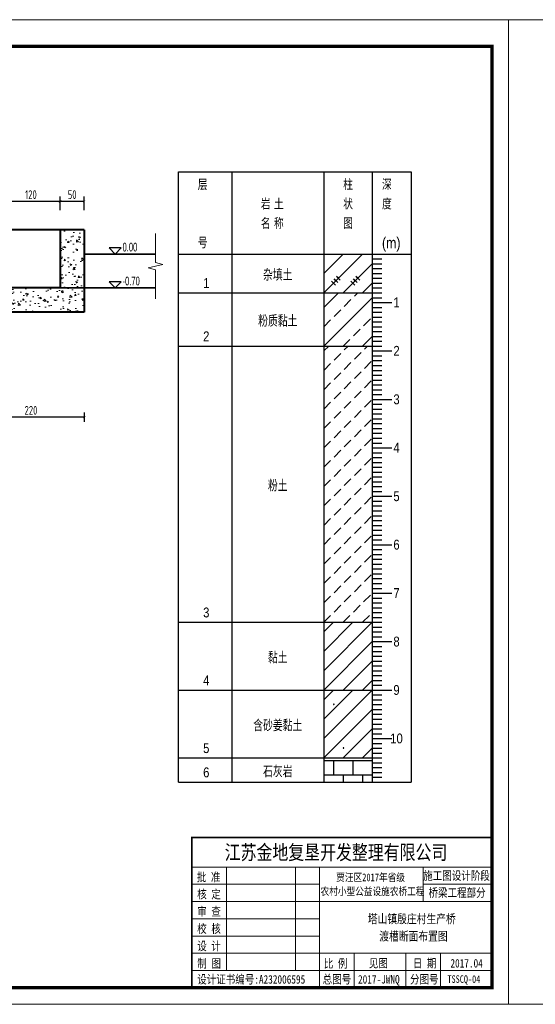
# Model space of a CAD drawing. Header units: inches. Extents: x 97745 to 142261, y 62673 to 100665.
# Tile 137 of 148: x 138379 to 139443, y 89655 to 91688. Entities that reach past the tile are written whole.
import ezdxf
from ezdxf.enums import TextEntityAlignment as Align

# ---------------------------------------------------------------- set-up
doc = ezdxf.new("R2010")
doc.units = ezdxf.units.IN
doc.header["$MEASUREMENT"] = 0
doc.layers.get('0').update_dxf_attribs({"lineweight": 15})
for name, color, linetype, lineweight in [('00、4细实线', 4, 'Continuous', 18), ('0粗实线', 1, 'Continuous', 35), ('BM1', 7, 'Continuous', 15), ('文字', 7, 'Continuous', 20), ('轮廓线', 1, 'Continuous', 40)]:
    doc.layers.add(name, color=color, linetype=linetype, lineweight=lineweight)
for name, color, linetype in [('1', 7, 'Continuous'), ('3', 7, 'Continuous'), ('6', 7, 'Continuous'), ('断面标高标注', 3, 'Continuous')]:
    doc.layers.add(name, color=color, linetype=linetype)
doc.styles.add('03、he-e', font='hztxt_e.shx', dxfattribs={"width": 0.65, "bigfont": 'hztxt.shx'})
doc.styles.add('HZTXT', font='tssdeng.shx', dxfattribs={"width": 0.75, "bigfont": 'hztxt.shx'})
doc.styles.add('图框', font='SIMFANG.TTF', dxfattribs={"width": 0.8, "height": 4})
doc.styles.add('楷体', font='hztxt_e.shx', dxfattribs={"width": 0.7, "bigfont": 'hztxt.shx'})
doc.dimstyles.new('3', dxfattribs={"dimtxt": 25, "dimasz": 12, "dimexe": 10, "dimexo": 30, "dimgap": 5, "dimtad": 1, "dimdec": 0, "dimzin": 0, "dimdsep": 46, "dimtxsty": 'HZTXT', "dimblk": 'ARCHTICK', "dimcen": 0, "dimclrt": 7, "dimazin": 2, "dimtfac": 1, "dimtdec": 0, "dimtix": 1, "dimtmove": 2, "dimatfit": 3, "dimfxl": 250, "dimtolj": 1, "dimtzin": 0, "dimarcsym": 0})

# ---------------------------------------------------------------- blocks, each defined once
blk = doc.blocks.new('_ArchTick')
at = {"color": 0, "linetype": 'ByBlock', "const_width": 0.15}
blk.add_lwpolyline([(-0.5, -0.5), (0.5, 0.5)], dxfattribs=at)
blk = doc.blocks.new('*D1498')
at = {"color": 0, "lineweight": -2}
for p, q in [((138291.9, 90876.9), (138291.9, 90857.3)), ((138511.9, 90867.3), (138291.9, 90867.3)), ((138511.9, 90876.9), (138511.9, 90857.3))]:
    blk.add_line(p, q, dxfattribs=at)
at = {"color": 0, "lineweight": -2, "xscale": 5, "yscale": 5, "zscale": 5, "rotation": 180}
blk.add_blockref('_ArchTick', (138291.9, 90867.3), dxfattribs=at)
at = {"color": 0, "lineweight": -2, "xscale": 5, "yscale": 5, "zscale": 5}
blk.add_blockref('_ArchTick', (138511.9, 90867.3), dxfattribs=at)
at = {"color": 7, "insert": (138401.9, 90881.3), "char_height": 18, "attachment_point": 5, "style": 'HZTXT'}
blk.add_mtext('\\A1;220', dxfattribs=at)
blk = doc.blocks.new('*D1672')
at = {"color": 0, "lineweight": -2}
for p, q in [((138461.9, 91294.8), (138461.9, 91322.6)), ((138511.9, 91294.8), (138511.9, 91322.6)), ((138511.9, 91312.6), (138461.9, 91312.6))]:
    blk.add_line(p, q, dxfattribs=at)
at = {"color": 0, "lineweight": -2, "xscale": 5, "yscale": 5, "zscale": 5, "rotation": 180}
blk.add_blockref('_ArchTick', (138461.9, 91312.6), dxfattribs=at)
at = {"color": 0, "lineweight": -2, "xscale": 5, "yscale": 5, "zscale": 5}
blk.add_blockref('_ArchTick', (138511.9, 91312.6), dxfattribs=at)
at = {"color": 7, "insert": (138486.9, 91326.6), "char_height": 18, "attachment_point": 5, "style": 'HZTXT'}
blk.add_mtext('\\A1;50', dxfattribs=at)
blk = doc.blocks.new('*D1673')
at = {"color": 0, "lineweight": -2}
for p, q in [((138341.9, 91294.8), (138341.9, 91322.6)), ((138461.9, 91294.8), (138461.9, 91322.6)), ((138461.9, 91312.6), (138341.9, 91312.6))]:
    blk.add_line(p, q, dxfattribs=at)
at = {"color": 0, "lineweight": -2, "xscale": 5, "yscale": 5, "zscale": 5, "rotation": 180}
blk.add_blockref('_ArchTick', (138341.9, 91312.6), dxfattribs=at)
at = {"color": 0, "lineweight": -2, "xscale": 5, "yscale": 5, "zscale": 5}
blk.add_blockref('_ArchTick', (138461.9, 91312.6), dxfattribs=at)
at = {"color": 7, "insert": (138401.9, 91326.6), "char_height": 18, "attachment_point": 5, "style": 'HZTXT'}
blk.add_mtext('\\A1;120', dxfattribs=at)
blk = doc.blocks.new('SJ')
for p, q in [((0.2, 0.4), (0.1, 0.4)), ((0.1, 0.4), (0.1, 0.4)), ((0.1, 0.4), (0.1, 0.4)), ((0.1, 0.4), (0.2, 0.3)), ((0.3, 0.7), (0.2, 0.6)), ((0.2, 0.6), (0.3, 0.5)), ((0.3, 0.5), (0.2, 0.5)), ((0.2, 0.5), (0.2, 0.4)), ((0.2, 0.4), (0.2, 0.4)), ((0.2, 0.3), (0.2, 0.2)), ((0.2, 0.2), (0.2, 0.2)), ((0.2, 0.2), (0.3, 0.2)), ((0.4, 0.8), (0.3, 0.8)), ((0.3, 0.8), (0.3, 0.7)), ((0.3, 0.7), (0.3, 0.7)), ((0.3, 0.7), (0.3, 0.7)), ((0.3, 0.5), (0.3, 0.6)), ((0.3, 0.6), (0.3, 0.5)), ((0.3, 0.5), (0.3, 0.5)), ((0.3, 0.5), (0.3, 0.5)), ((0.3, 0.5), (0.3, 0.5)), ((0.3, 0.2), (0.4, 0.2)), ((0.5, 0.8), (0.4, 0.9)), ((0.4, 0.9), (0.4, 0.8)), ((0.4, 0.8), (0.4, 0.8)), ((0.5, 0.7), (0.4, 0.8)), ((0.4, 0.8), (0.4, 0.8)), ((0.4, 0.8), (0.4, 0.8)), ((0.4, 0.8), (0.5, 0.8)), ((0.4, 0.2), (0.4, 0.2)), ((0.4, 0.2), (0.4, 0.2)), ((0.4, 0.2), (0.5, 0.2)), ((0.6, 0.7), (0.5, 0.7)), ((0.5, 0.2), (0.5, 0.3)), ((0.5, 0.3), (0.6, 0.3)), ((0.5, 0.2), (0.5, 0.2)), ((0.7, 0.7), (0.6, 0.7)), ((0.6, 0.7), (0.6, 0.7)), ((0.6, 0.5), (0.6, 0.6)), ((0.6, 0.6), (0.7, 0.6)), ((0.7, 0.5), (0.6, 0.5)), ((0.6, 0.3), (0.6, 0.3)), ((0.6, 0.3), (0.7, 0.2)), ((0.8, 0.8), (0.7, 0.7)), ((0.7, 0.6), (0.8, 0.7)), ((0.7, 0.7), (0.7, 0.7)), ((0.8, 0.4), (0.7, 0.5)), ((0.7, 0.5), (0.7, 0.5)), ((0.7, 0.5), (0.7, 0.5)), ((0.7, 0.2), (0.7, 0.3)), ((0.7, 0.3), (0.8, 0.3)), ((0.9, 0.7), (0.8, 0.8)), ((0.8, 0.7), (0.9, 0.7)), ((0.8, 0.3), (0.8, 0.4))]:
    blk.add_line(p, q)

msp = doc.modelspace()

# ---------------------------------------------------------------- hatches: boundary and pattern name
at = {"layer": 'BM1'}
h = msp.add_hatch(dxfattribs=at)
h.set_pattern_fill('AR-CONC', color=4, scale=5, style=0)
h.set_pattern_definition([(130, (272530.676, -3426.823), (-35.863009, -3.137607), [3.75, -41.25]), (185, (272530.676, -3426.823), (6.937567, 37.609607), [3, -33]), (79.5486, (272527.687, -3427.085), (-28.925469, 34.471977), [3.1870095, -35.057106]), (133.8158, (272530.676, -3416.823), (-53.362052, -8.275951), [5.625, -61.875]), (83.3644, (272526.23, -3417.513), (-46.733135, 48.705894), [4.780514, -52.58565]), (188.8158, (272530.676, -3416.823), (-46.733097, 48.70593), [4.5, -49.5]), (159, (272525.676, -3419.323), (-29.8453526, -20.1309445), [3.75, -41.25]), (214, (272525.676, -3419.323), (-12.165767, 36.257502), [3, -33]), (108.5486, (272523.19, -3421), (-42.0111314, 16.126525), [3.1870095, -35.057106]), (142.5, (272530.676, -3426.823), (-0.6079928, 16.6446927), [0, -32.6, 0, -33.5, 0, -33.125]), (172.5, (272530.676, -3426.823), (-13.1534769, 19.7205856), [0, -19.1, 0, -31.85, 0, -12.625]), (212.5, (272541.826, -3426.823), (-26.6911218, -1.1277436), [0, -12.5, 0, -39, 0, -51.75]), (222.5, (272546.826, -3426.823), (-29.1593085, 5.005249), [0, -16.25, 0, -25.9, 0, -36.75])])
h.paths.add_polyline_path([(138291.947, 91083.92), (138291.947, 91133.92), (138291.947, 91157.92), (138341.947, 91157.92), (138341.947, 91133.92), (138461.947, 91133.92), (138461.947, 91253.92), (138511.947, 91253.92), (138511.947, 91133.92), (138511.947, 91083.92)])
h.paths.add_polyline_path([(138341.947, 91253.92), (138341.947, 91229.92), (138291.947, 91229.92), (138291.947, 91253.92)], flags=17)

# ---------------------------------------------------------------- linework, layer by layer
at = {"layer": '00、4细实线'}
msp.add_lwpolyline([(138659.052, 91111.42), (138659.052, 91171.42), (138644.052, 91175.17), (138674.052, 91182.67), (138659.052, 91186.42), (138659.052, 91246.42)], dxfattribs=at)
at = {"layer": '0粗实线', "ltscale": 0.5}
for p, q in [((138511.947, 91203.92), (138659.052, 91203.92)), ((138441.947, 91133.92), (138461.947, 91133.92)), ((138446.947, 91133.92), (138659.052, 91133.92))]:
    msp.add_line(p, q, dxfattribs=at)
at = {"layer": '1'}
for p, q in [((138706.212, 90113.92), (138706.212, 91373.92)), ((138706.212, 91373.92), (138816.212, 91373.92)), ((138816.212, 91373.92), (138816.212, 90113.92)), ((138816.212, 91373.92), (138816.212, 90113.92)), ((138816.212, 91373.92), (139186.212, 91373.92)), ((139006.212, 91373.92), (139006.212, 90113.92)), ((139106.212, 91373.92), (139106.212, 90113.92)), ((139186.212, 91373.92), (139186.212, 90113.92)), ((138706.212, 91203.92), (138816.212, 91203.92)), ((138816.212, 91203.92), (139186.212, 91203.92))]:
    msp.add_line(p, q, dxfattribs=at)
at = {"layer": '3'}
for p, q in [((139106.212, 91203.92), (139126.212, 91203.92)), ((139106.212, 91193.92), (139126.212, 91193.92)), ((139106.212, 91183.92), (139126.212, 91183.92)), ((139106.212, 91173.92), (139126.212, 91173.92)), ((139106.212, 91163.92), (139126.212, 91163.92)), ((139106.212, 91153.92), (139126.212, 91153.92)), ((139106.212, 91143.92), (139126.212, 91143.92)), ((139106.212, 91133.92), (139126.212, 91133.92)), ((139106.212, 91123.92), (139126.212, 91123.92)), ((139106.212, 91113.92), (139126.212, 91113.92)), ((139106.212, 91103.92), (139126.212, 91103.92)), ((139106.212, 91103.92), (139146.212, 91103.92)), ((139106.212, 91093.92), (139126.212, 91093.92)), ((139106.212, 91083.92), (139126.212, 91083.92)), ((139106.212, 91073.92), (139126.212, 91073.92)), ((139106.212, 91063.92), (139126.212, 91063.92)), ((139106.212, 91053.92), (139126.212, 91053.92)), ((139106.212, 91043.92), (139126.212, 91043.92)), ((139106.212, 91033.92), (139126.212, 91033.92)), ((139106.212, 91023.92), (139126.212, 91023.92)), ((139106.212, 91013.92), (139126.212, 91013.92)), ((139106.212, 91003.92), (139126.212, 91003.92)), ((139106.212, 91003.92), (139146.212, 91003.92)), ((139106.212, 90993.92), (139126.212, 90993.92)), ((139106.212, 90983.92), (139126.212, 90983.92)), ((139106.212, 90973.92), (139126.212, 90973.92)), ((139106.212, 90963.92), (139126.212, 90963.92)), ((139106.212, 90953.92), (139126.212, 90953.92)), ((139106.212, 90943.92), (139126.212, 90943.92)), ((139106.212, 90933.92), (139126.212, 90933.92)), ((139106.212, 90923.92), (139126.212, 90923.92)), ((139106.212, 90913.92), (139126.212, 90913.92)), ((139106.212, 90903.92), (139126.212, 90903.92)), ((139106.212, 90903.92), (139146.212, 90903.92)), ((139106.212, 90893.92), (139126.212, 90893.92)), ((139106.212, 90883.92), (139126.212, 90883.92)), ((139106.212, 90873.92), (139126.212, 90873.92)), ((139106.212, 90863.92), (139126.212, 90863.92)), ((139106.212, 90853.92), (139126.212, 90853.92)), ((139106.212, 90843.92), (139126.212, 90843.92)), ((139106.212, 90833.92), (139126.212, 90833.92)), ((139106.212, 90823.92), (139126.212, 90823.92)), ((139106.212, 90813.92), (139126.212, 90813.92)), ((139106.212, 90803.92), (139126.212, 90803.92)), ((139106.212, 90803.92), (139146.212, 90803.92)), ((139106.212, 90793.92), (139126.212, 90793.92)), ((139106.212, 90783.92), (139126.212, 90783.92)), ((139106.212, 90773.92), (139126.212, 90773.92)), ((139106.212, 90763.92), (139126.212, 90763.92)), ((139106.212, 90753.92), (139126.212, 90753.92)), ((139106.212, 90743.92), (139126.212, 90743.92)), ((139106.212, 90733.92), (139126.212, 90733.92)), ((139106.212, 90723.92), (139126.212, 90723.92)), ((139106.212, 90713.92), (139126.212, 90713.92)), ((139106.212, 90703.92), (139126.212, 90703.92)), ((139106.212, 90703.92), (139146.212, 90703.92)), ((139106.212, 90693.92), (139126.212, 90693.92)), ((139106.212, 90683.92), (139126.212, 90683.92)), ((139106.212, 90673.92), (139126.212, 90673.92)), ((139106.212, 90663.92), (139126.212, 90663.92)), ((139106.212, 90653.92), (139126.212, 90653.92)), ((139106.212, 90643.92), (139126.212, 90643.92)), ((139106.212, 90633.92), (139126.212, 90633.92)), ((139106.212, 90623.92), (139126.212, 90623.92)), ((139106.212, 90613.92), (139126.212, 90613.92)), ((139106.212, 90603.92), (139126.212, 90603.92)), ((139106.212, 90603.92), (139146.212, 90603.92)), ((139106.212, 90593.92), (139126.212, 90593.92)), ((139106.212, 90583.92), (139126.212, 90583.92)), ((139106.212, 90573.92), (139126.212, 90573.92)), ((139106.212, 90563.92), (139126.212, 90563.92)), ((139106.212, 90553.92), (139126.212, 90553.92)), ((139106.212, 90543.92), (139126.212, 90543.92)), ((139106.212, 90533.92), (139126.212, 90533.92)), ((139106.212, 90523.92), (139126.212, 90523.92)), ((139106.212, 90513.92), (139126.212, 90513.92)), ((139106.212, 90503.92), (139126.212, 90503.92)), ((139106.212, 90503.92), (139146.212, 90503.92)), ((139106.212, 90493.92), (139126.212, 90493.92)), ((139106.212, 90483.92), (139126.212, 90483.92)), ((139106.212, 90473.92), (139126.212, 90473.92)), ((139106.212, 90463.92), (139126.212, 90463.92)), ((139106.212, 90453.92), (139126.212, 90453.92)), ((139106.212, 90443.92), (139126.212, 90443.92)), ((139106.212, 90433.92), (139126.212, 90433.92)), ((139106.212, 90423.92), (139126.212, 90423.92)), ((139106.212, 90413.92), (139126.212, 90413.92)), ((139106.212, 90403.92), (139126.212, 90403.92)), ((139106.212, 90403.92), (139146.212, 90403.92)), ((139106.212, 90393.92), (139126.212, 90393.92)), ((139106.212, 90383.92), (139126.212, 90383.92)), ((139106.212, 90373.92), (139126.212, 90373.92)), ((139106.212, 90363.92), (139126.212, 90363.92)), ((139106.212, 90353.92), (139126.212, 90353.92)), ((139106.212, 90343.92), (139126.212, 90343.92)), ((139106.212, 90333.92), (139126.212, 90333.92)), ((139106.212, 90323.92), (139126.212, 90323.92)), ((139106.212, 90313.92), (139126.212, 90313.92)), ((139106.212, 90303.92), (139126.212, 90303.92)), ((139106.212, 90303.92), (139146.212, 90303.92)), ((139106.212, 90293.92), (139126.212, 90293.92)), ((139106.212, 90283.92), (139126.212, 90283.92)), ((139106.212, 90273.92), (139126.212, 90273.92)), ((139106.212, 90263.92), (139126.212, 90263.92)), ((139106.212, 90253.92), (139126.212, 90253.92)), ((139106.212, 90243.92), (139126.212, 90243.92)), ((139106.212, 90233.92), (139126.212, 90233.92)), ((139106.212, 90223.92), (139126.212, 90223.92)), ((139106.212, 90213.92), (139126.212, 90213.92)), ((139106.212, 90203.92), (139126.212, 90203.92)), ((139106.212, 90203.92), (139146.212, 90203.92)), ((139106.212, 90193.92), (139126.212, 90193.92)), ((139106.212, 90183.92), (139126.212, 90183.92)), ((139106.212, 90173.92), (139126.212, 90173.92)), ((139106.212, 90163.92), (139126.212, 90163.92)), ((139106.212, 90153.92), (139126.212, 90153.92)), ((139106.212, 90143.92), (139126.212, 90143.92)), ((139106.212, 90133.92), (139126.212, 90133.92)), ((139106.212, 90123.92), (139126.212, 90123.92)), ((139106.212, 90113.92), (139126.212, 90113.92))]:
    msp.add_line(p, q, dxfattribs=at)
at = {"layer": '6'}
for p, q in [((139006.212, 91123.92), (139086.212, 91203.92)), ((139006.212, 91163.92), (139046.212, 91203.92)), ((139006.212, 91203.92), (139006.212, 91203.92)), ((139046.212, 91123.92), (139106.212, 91183.92)), ((139031.212, 91148.92), (139027.212, 91152.92)), ((139027.212, 91152.92), (139035.212, 91144.92)), ((139036.212, 91153.92), (139032.212, 91157.92)), ((139032.212, 91157.92), (139040.212, 91149.92)), ((139071.212, 91148.92), (139067.212, 91152.92)), ((139067.212, 91152.92), (139075.212, 91144.92)), ((139076.212, 91153.92), (139072.212, 91157.92)), ((139072.212, 91157.92), (139080.212, 91149.92)), ((139026.212, 91143.92), (139022.212, 91147.92)), ((139022.212, 91147.92), (139030.212, 91139.92)), ((139066.212, 91143.92), (139062.212, 91147.92)), ((139062.212, 91147.92), (139070.212, 91139.92)), ((139086.212, 91123.92), (139106.212, 91143.92)), ((138706.212, 91123.92), (138816.212, 91123.92)), ((138816.212, 91123.92), (139006.212, 91123.92)), ((139006.212, 91123.92), (139011.212, 91123.92)), ((139006.212, 91093.92), (139036.212, 91123.92)), ((139006.212, 91013.92), (139106.212, 91113.92)), ((139011.212, 91123.92), (139106.212, 91123.92)), ((139069.212, 91116.92), (139076.212, 91123.92)), ((139048.212, 91095.92), (139062.212, 91109.92)), ((139027.212, 91074.92), (139041.212, 91088.92)), ((139088.212, 91055.92), (139102.212, 91069.92)), ((139006.212, 91053.92), (139020.212, 91067.92)), ((139067.212, 91034.92), (139081.212, 91048.92)), ((139086.212, 91013.92), (139106.212, 91033.92)), ((138706.212, 91013.92), (138816.212, 91013.92)), ((138816.212, 91013.92), (139006.212, 91013.92)), ((139006.212, 91013.92), (139011.212, 91013.92)), ((139006.212, 91003.92), (139016.212, 91013.92)), ((139011.212, 91013.92), (139106.212, 91013.92)), ((139046.212, 91013.92), (139060.212, 91027.92)), ((139048.212, 91005.92), (139056.212, 91013.92)), ((139090.212, 91007.92), (139096.212, 91013.92)), ((139027.212, 90984.92), (139041.212, 90998.92)), ((139069.212, 90986.92), (139083.212, 91000.92)), ((139006.212, 90963.92), (139020.212, 90977.92)), ((139048.212, 90965.92), (139062.212, 90979.92)), ((139090.212, 90967.92), (139104.212, 90981.92)), ((139027.212, 90944.92), (139041.212, 90958.92)), ((139069.212, 90946.92), (139083.212, 90960.92)), ((139006.212, 90923.92), (139020.212, 90937.92)), ((139048.212, 90925.92), (139062.212, 90939.92)), ((139090.212, 90927.92), (139104.212, 90941.92)), ((139027.212, 90904.92), (139041.212, 90918.92)), ((139069.212, 90906.92), (139083.212, 90920.92)), ((139006.212, 90883.92), (139020.212, 90897.92)), ((139048.212, 90885.92), (139062.212, 90899.92)), ((139090.212, 90887.92), (139104.212, 90901.92)), ((139027.212, 90864.92), (139041.212, 90878.92)), ((139069.212, 90866.92), (139083.212, 90880.92)), ((139006.212, 90843.92), (139020.212, 90857.92)), ((139048.212, 90845.92), (139062.212, 90859.92)), ((139090.212, 90847.92), (139104.212, 90861.92)), ((139027.212, 90824.92), (139041.212, 90838.92)), ((139069.212, 90826.92), (139083.212, 90840.92)), ((139006.212, 90803.92), (139020.212, 90817.92)), ((139048.212, 90805.92), (139062.212, 90819.92)), ((139090.212, 90807.92), (139104.212, 90821.92)), ((139027.212, 90784.92), (139041.212, 90798.92)), ((139069.212, 90786.92), (139083.212, 90800.92)), ((139006.212, 90763.92), (139020.212, 90777.92)), ((139048.212, 90765.92), (139062.212, 90779.92)), ((139090.212, 90767.92), (139104.212, 90781.92)), ((139027.212, 90744.92), (139041.212, 90758.92)), ((139069.212, 90746.92), (139083.212, 90760.92)), ((139006.212, 90723.92), (139020.212, 90737.92)), ((139048.212, 90725.92), (139062.212, 90739.92)), ((139090.212, 90727.92), (139104.212, 90741.92)), ((139027.212, 90704.92), (139041.212, 90718.92)), ((139069.212, 90706.92), (139083.212, 90720.92)), ((139006.212, 90683.92), (139020.212, 90697.92)), ((139048.212, 90685.92), (139062.212, 90699.92)), ((139090.212, 90687.92), (139104.212, 90701.92)), ((139027.212, 90664.92), (139041.212, 90678.92)), ((139069.212, 90666.92), (139083.212, 90680.92)), ((139006.212, 90643.92), (139020.212, 90657.92)), ((139048.212, 90645.92), (139062.212, 90659.92)), ((139090.212, 90647.92), (139104.212, 90661.92)), ((139027.212, 90624.92), (139041.212, 90638.92)), ((139069.212, 90626.92), (139083.212, 90640.92)), ((139006.212, 90603.92), (139020.212, 90617.92)), ((139048.212, 90605.92), (139062.212, 90619.92)), ((139090.212, 90607.92), (139104.212, 90621.92)), ((139027.212, 90584.92), (139041.212, 90598.92)), ((139069.212, 90586.92), (139083.212, 90600.92)), ((139090.212, 90567.92), (139104.212, 90581.92)), ((139006.212, 90563.92), (139020.212, 90577.92)), ((139048.212, 90565.92), (139062.212, 90579.92)), ((139027.212, 90544.92), (139041.212, 90558.92)), ((139069.212, 90546.92), (139083.212, 90560.92)), ((139090.212, 90527.92), (139104.212, 90541.92)), ((139006.212, 90523.92), (139020.212, 90537.92)), ((139048.212, 90525.92), (139062.212, 90539.92)), ((139069.212, 90506.92), (139083.212, 90520.92)), ((139027.212, 90504.92), (139041.212, 90518.92)), ((139006.212, 90483.92), (139020.212, 90497.92)), ((139048.212, 90485.92), (139062.212, 90499.92)), ((139088.212, 90485.92), (139102.212, 90499.92)), ((139027.212, 90464.92), (139041.212, 90478.92)), ((139067.212, 90464.92), (139081.212, 90478.92)), ((138706.212, 90443.92), (138816.212, 90443.92)), ((138816.212, 90443.92), (139006.212, 90443.92)), ((139006.212, 90443.92), (139020.212, 90457.92)), ((139006.212, 90443.92), (139011.212, 90443.92)), ((139006.212, 90343.92), (139106.212, 90443.92)), ((139006.212, 90383.92), (139066.212, 90443.92)), ((139006.212, 90423.92), (139026.212, 90443.92)), ((139011.212, 90443.92), (139106.212, 90443.92)), ((139046.212, 90443.92), (139060.212, 90457.92)), ((139086.212, 90443.92), (139100.212, 90457.92)), ((139006.212, 90303.92), (139106.212, 90403.92)), ((139046.212, 90303.92), (139106.212, 90363.92)), ((139086.212, 90303.92), (139106.212, 90323.92)), ((138706.212, 90303.92), (138816.212, 90303.92)), ((138816.212, 90303.92), (139006.212, 90303.92)), ((139006.212, 90303.92), (139011.212, 90303.92)), ((139006.212, 90203.92), (139106.212, 90303.92)), ((139006.212, 90243.92), (139066.212, 90303.92)), ((139006.212, 90283.92), (139026.212, 90303.92)), ((139011.212, 90303.92), (139106.212, 90303.92)), ((139006.212, 90163.92), (139106.212, 90263.92)), ((139046.212, 90163.92), (139106.212, 90223.92)), ((139086.212, 90163.92), (139106.212, 90183.92)), ((138706.212, 90163.92), (138816.212, 90163.92)), ((138816.212, 90163.92), (139006.212, 90163.92)), ((139006.212, 90163.92), (139011.212, 90163.92)), ((139006.212, 90158.92), (139106.212, 90158.92)), ((139011.212, 90163.92), (139106.212, 90163.92)), ((139026.212, 90158.92), (139026.212, 90128.92)), ((139066.212, 90158.92), (139066.212, 90128.92)), ((139106.212, 90158.92), (139106.212, 90128.92)), ((139006.212, 90128.92), (139106.212, 90128.92)), ((139046.212, 90128.92), (139046.212, 90113.92)), ((139086.212, 90128.92), (139086.212, 90113.92)), ((138706.212, 90113.92), (138816.212, 90113.92)), ((138816.212, 90113.92), (139006.212, 90113.92)), ((139006.212, 90113.92), (139011.212, 90113.92)), ((139011.212, 90113.92), (139186.212, 90113.92))]:
    msp.add_line(p, q, dxfattribs=at)
at = {"layer": 'BM1', "color": 0, "linetype": 'Continuous'}
for p, q in [((138734.049, 89999.726), (139353.405, 89999.726)), ((138734.049, 89999.726), (138734.049, 89689.539)), ((138734.049, 89689.539), (138734.049, 89999.726)), ((138734.049, 89938.705), (139353.405, 89938.705)), ((138805.239, 89725.134), (138805.239, 89938.705)), ((138947.62, 89938.705), (138947.62, 89725.134)), ((138997.453, 89938.705), (138997.453, 89689.539)), ((139211.025, 89867.515), (139211.025, 89938.705)), ((138734.049, 89903.11), (138997.453, 89903.11)), ((139211.025, 89903.11), (139353.405, 89903.11)), ((138734.049, 89867.515), (139353.405, 89867.515)), ((138734.049, 89831.92), (138997.453, 89831.92)), ((138734.049, 89796.325), (138997.453, 89796.325)), ((138734.049, 89760.729), (139353.405, 89760.729)), ((139068.644, 89760.729), (139068.644, 89689.539)), ((139175.429, 89760.729), (139175.429, 89689.539)), ((139246.62, 89760.729), (139246.62, 89725.134)), ((139246.62, 89689.539), (139246.62, 89760.729)), ((138734.049, 89725.134), (139353.405, 89725.134))]:
    msp.add_line(p, q, dxfattribs=at)
at = {"layer": 'BM1', "const_width": 0.677}
for points in [[(136514.205, 91687.356), (139387.26, 91687.356), (139387.26, 89655.685), (136514.205, 89655.685), (136514.205, 91687.356)], [(139387.26, 91687.356), (142260.315, 91687.356), (142260.315, 89655.685), (139387.26, 89655.685), (139387.26, 91687.356)]]:
    msp.add_lwpolyline(points, dxfattribs=at)
at = {"layer": 'BM1'}
for points in [[(136514.205, 91687.356), (139387.26, 91687.356), (139387.26, 89655.685), (136514.205, 89655.685)], [(139387.26, 91687.356), (142260.315, 91687.356), (142260.315, 89655.685), (139387.26, 89655.685)]]:
    msp.add_lwpolyline(points, close=True, dxfattribs=at)
at = {"layer": 'BM1', "color": 0, "linetype": 'Continuous', "const_width": 6.771}
msp.add_lwpolyline([(136627.862, 89689.539), (136627.862, 91632.98), (139353.405, 91632.98), (139353.405, 89689.539)], close=True, dxfattribs=at)
at = {"layer": 'BM1', "color": 0, "linetype": 'Continuous', "const_width": 3.56}
msp.add_lwpolyline([(139353.405, 89999.726), (138734.049, 89999.726), (138734.049, 89689.539)], dxfattribs=at)
at = {"layer": '断面标高标注'}
for p, q in [((138550.555, 91203.92), (138618.872, 91203.92)), ((138550.555, 91133.92), (138629.736, 91133.92))]:
    msp.add_line(p, q, dxfattribs=at)
for points in [[(138563.157, 91216.518), (138575.755, 91203.92), (138588.354, 91216.518)], [(138563.157, 91146.518), (138575.755, 91133.92), (138588.354, 91146.518)]]:
    msp.add_lwpolyline(points, close=True, dxfattribs=at)
at = {"layer": '轮廓线'}
for p, q in [((138511.947, 91253.92), (138291.947, 91253.92)), ((138461.947, 91253.92), (138461.947, 91133.92)), ((138511.947, 91253.92), (138511.947, 91133.92)), ((138461.947, 91133.92), (138341.947, 91133.92)), ((138511.947, 91133.92), (138511.947, 91083.92)), ((138511.947, 91083.92), (138291.947, 91083.92))]:
    msp.add_line(p, q, dxfattribs=at)

# ---------------------------------------------------------------- block references
at = {"layer": '6', "xscale": 1.181102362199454, "yscale": 1.181102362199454, "zscale": 1.181102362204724}
for p in [(139026.212, 90273.92), (139046.212, 90183.92)]:
    msp.add_blockref('SJ', p, dxfattribs=at)

# ---------------------------------------------------------------- texts
at = {"layer": '1', "style": '楷体', "width": 0.85}
for s, p in [('层', (138746.212, 91335.92)), ('柱', (139046.212, 91335.92)), ('深', (139126.212, 91335.92)), ('岩 土', (138876.212, 91295.92)), ('状', (139046.212, 91295.92)), ('度', (139126.212, 91295.92)), ('名 称', (138876.212, 91255.92)), ('图', (139046.212, 91255.92)), ('号', (138746.212, 91215.92)), ('(m)', (139126.212, 91215.92))]:
    msp.add_text(s, height=22.44, dxfattribs=at).set_placement(p)
at = {"layer": '1', "color": 7, "linetype": 'Continuous', "style": '图框', "width": 0.8}
for s, height, p in [('江苏金地复垦开发整理有限公司 ', 30.0739, (138801.634, 89954.009)), ('批 准', 17.5431, (138744.016, 89909.136)), ('贾汪区2017年省级', 15.9483, (139031.794, 89909.362)), ('核 定', 17.5431, (138744.912, 89873.725)), ('农村小型公益设施农桥工程', 15.94828, (138999.478, 89880.51)), ('审 查', 17.5431, (138744.912, 89838.129)), ('校 核', 17.5431, (138744.912, 89802.534)), ('设 计', 17.5431, (138744.912, 89766.939)), ('制 图', 17.5431, (138745.143, 89730.851)), ('比 例', 17.5431, (139006.132, 89730.663)), ('见图', 17.5431, (139099.12, 89731.287)), ('日 期', 17.5431, (139189.852, 89731.287)), ('2017.04', 17.5431, (139267.448, 89731.287)), ('设计证书编号:A232006595 ', 17.54311, (138744.923, 89698.024)), ('总图号', 17.5431, (139003.827, 89698.127)), ('2017-JWNQ', 17.5431, (139076.789, 89698.127)), ('分图号', 17.5431, (139183.955, 89698.127))]:
    msp.add_text(s, height=height, dxfattribs=at).set_placement(p)
at = {"layer": '1', "color": 7, "linetype": 'Continuous', "char_height": 17.5431, "width": 145.71151, "attachment_point": 5, "style": '图框'}
for s, insert in [('施工图设计阶段', (139280.097, 89919.869)), ('桥梁工程部分', (139281.125, 89884.597))]:
    msp.add_mtext(s, dxfattribs=dict(at, insert=insert))
at = {"layer": '3', "style": '楷体', "width": 0.85}
for s, p in [('1', (139156.212, 91093.92)), ('2', (139156.212, 90993.92)), ('3', (139156.212, 90893.92)), ('4', (139156.212, 90793.92)), ('5', (139156.212, 90693.92)), ('6', (139156.212, 90593.92)), ('7', (139156.212, 90493.92)), ('8', (139156.212, 90393.92)), ('9', (139156.212, 90293.92)), ('10', (139156.212, 90193.92))]:
    msp.add_text(s, height=20.4, dxfattribs=at).set_placement(p, align=Align.CENTER)
at = {"layer": '6', "style": '楷体', "width": 0.85}
for s, p in [('杂填土', (138911.212, 91148.92)), ('粉质黏土', (138911.212, 91053.92)), ('粉土', (138911.212, 90713.92)), ('黏土', (138911.212, 90358.92)), ('含砂姜黏土', (138911.212, 90218.92)), ('石灰岩', (138911.212, 90123.92))]:
    msp.add_text(s, height=23.8, dxfattribs=at).set_placement(p, align=Align.CENTER)
for s, p in [('1', (138757.212, 91133.92)), ('2', (138757.212, 91023.92)), ('3', (138757.212, 90453.92)), ('4', (138757.212, 90313.92)), ('5', (138757.212, 90173.92)), ('6', (138757.212, 90123.92))]:
    msp.add_text(s, height=20.4, dxfattribs=at).set_placement(p)
at = {"layer": 'BM1', "color": 0, "linetype": 'Continuous', "style": '图框', "width": 0.8}
msp.add_text('TSSCQ-04', height=15.5746, dxfattribs=at).set_placement((139261.222, 89699.632))
at = {"layer": '文字', "linetype": 'Continuous', "style": '图框', "width": 0.8}
for s, p in [('塔山镇殷庄村生产桥', (139097.062, 89822.67)), ('渡槽断面布置图', (139120.639, 89786.853))]:
    msp.add_text(s, height=18.4698, dxfattribs=at).set_placement(p)
at = {"layer": '断面标高标注', "color": 3, "style": '03、he-e', "width": 0.65}
for s, p in [('0.00', (138590.875, 91203.92)), ('-0.70', (138590.875, 91133.92))]:
    msp.add_text(s, height=18, rotation=360, dxfattribs=at).set_placement(p, align=Align.BOTTOM_LEFT)

# ---------------------------------------------------------------- dimensions: what is measured, and where the dimension line sits
for base, p1, p2, picture, middle in [((138341.947, 91312.587), (138461.947, 91264.819), (138341.947, 91264.819), '*D1673', (138401.947, 91326.587)), ((138461.947, 91312.587), (138511.947, 91264.819), (138461.947, 91264.819), '*D1672', (138486.947, 91326.587)), ((138291.947, 90867.294), (138511.947, 90906.944), (138291.947, 90906.944), '*D1498', (138401.947, 90881.294))]:
    dim = msp.add_linear_dim(base=base, p1=p1, p2=p2, angle=180, dimstyle='3', override={"dimtxt": 18, "dimasz": 5})
    dim.commit()
    dim.dimension.update_dxf_attribs({"geometry": picture, "text_midpoint": middle})

doc.saveas('drawing.dxf')
